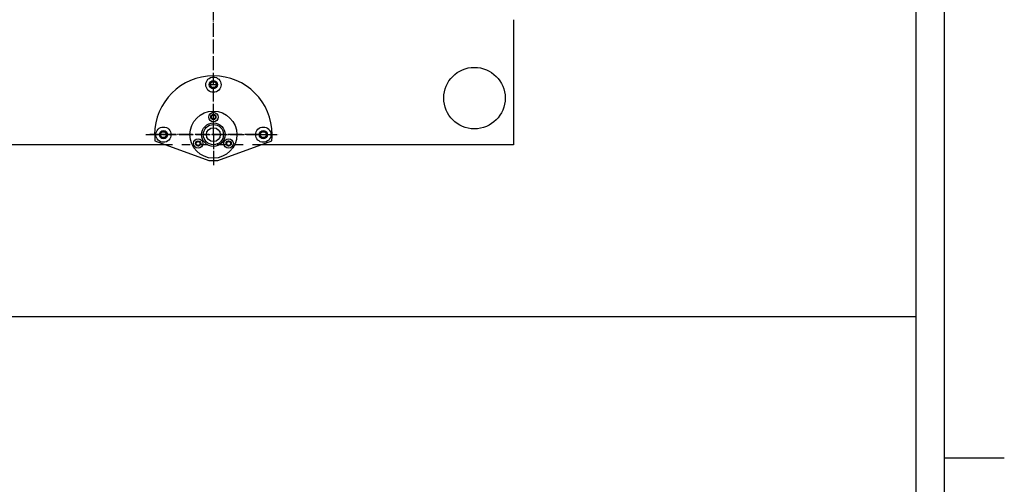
# Model space of a CAD drawing. Extents: x -1763 to 4575, y -3429 to 1051.
# Tile 70 of 80: x 3737 to 4575, y -2312 to -1917. Entities that reach past the tile are written whole.
import ezdxf

# ---------------------------------------------------------------- set-up
doc = ezdxf.new("R2010")
doc.units = 0
doc.linetypes.add('DASHED', pattern=[15, 7, -8])
doc.linetypes.add('DOT_CENTER', pattern=[14, 12, -1, 0, -1])
doc.layers.add('1', color=7, linetype='CONTINUOUS')

# ---------------------------------------------------------------- blocks, each defined once
blk = doc.blocks.new('PIN__223', base_point=(3882.06, -2034.88))
at = {"layer": '1', "color": 4, "linetype": 'CONTINUOUS'}
for centre, radius in [((3902.06, -2014.88), 20), ((3902.06, -1999.88), 4), ((3902.06, -1999.88), 2.2), ((3902.06, -2014.88), 10), ((3902.06, -2014.88), 8.6), ((3902.06, -2014.88), 5.9), ((3889.07, -2022.38), 4), ((3915.05, -2022.38), 4), ((3889.07, -2022.38), 2.2), ((3915.05, -2022.38), 2.2)]:
    blk.add_circle(centre, radius, dxfattribs=at)
blk = doc.blocks.new('FV__224', base_point=(3902.06, -2014.88))
at = {"layer": '1', "color": 6, "linetype": 'DOT_CENTER'}
for p, q in [((3902.06, -2014.88), (3902.06, -1962.23)), ((3844.69, -2014.88), (3902.06, -2014.88)), ((3902.06, -2014.88), (3957.7, -2014.88)), ((3902.06, -2014.88), (3902.06, -2041.02))]:
    blk.add_line(p, q, dxfattribs=at)
at = {"layer": '1', "color": 6, "linetype": 'CONTINUOUS'}
for p, q in [((3852.35, -2020.2), (3898.18, -2036.88)), ((3905.94, -2036.88), (3951.78, -2020.2)), ((3898.18, -2036.88), (3905.94, -2036.88))]:
    blk.add_line(p, q, dxfattribs=at)
for centre, radius in [((3902.06, -1972.38), 6.5), ((3902.06, -1972.38), 3.5), ((3902.06, -1999.88), 1.65), ((3859.56, -2014.88), 6.5), ((3859.56, -2014.88), 3.5), ((3902.06, -2014.88), 10), ((3944.56, -2014.88), 6.5), ((3944.56, -2014.88), 3.5), ((3889.07, -2022.38), 1.65), ((3915.05, -2022.38), 1.65)]:
    blk.add_circle(centre, radius, dxfattribs=at)
for centre, radius, start, end in [((3902.06, -2014.88), 50, 90, 180), ((3902.06, -2014.88), 50, 0, 90), ((3902.06, -1999.88), 2, -157.62642, 90), ((3902.06, -1999.88), 2, 90, 118.76558), ((3902.06, -2014.88), 50, 180, -173.89612), ((3902.06, -2014.88), 50, -6.10388, 0), ((3889.07, -2022.38), 2, 139.5052, -90), ((3889.07, -2022.38), 2, -90, 59.25506), ((3915.05, -2022.38), 2, -176.17505, -90), ((3915.05, -2022.38), 2, -90, 95.26365)]:
    blk.add_arc(centre, radius, start, end, dxfattribs=at)
at = {"layer": '1'}
blk.add_blockref('PIN__223', (3882.06, -2034.88), dxfattribs=at)
blk = doc.blocks.new('HEADPLATE_EG__229', base_point=(3354.3, -2091.02))
at = {"layer": '1', "color": 1, "linetype": 'DOT_CENTER'}
for p, q in [((3902.06, -1960), (3902.06, -1483.75)), ((3905.81, -1972.38), (3898.31, -1972.38)), ((3940.81, -2014.88), (3847.98, -2014.88)), ((3940.81, -2014.88), (3955.38, -2014.88))]:
    blk.add_line(p, q, dxfattribs=at)
at = {"layer": '1', "color": 7, "linetype": 'CONTINUOUS'}
for p, q in [((4157.59, -1917.1), (4157.59, -2023.63)), ((3834.62, -2023.63), (3577.57, -2023.63)), ((3861.78, -2023.63), (3834.62, -2023.63)), ((4157.59, -2023.63), (3942.34, -2023.63))]:
    blk.add_line(p, q, dxfattribs=at)
at = {"layer": '1', "color": 7, "linetype": 'DASHED'}
blk.add_line((3942.34, -2023.63), (3861.78, -2023.63), dxfattribs=at)
at = {"layer": '1', "color": 7, "linetype": 'CONTINUOUS'}
for centre, radius in [((4124.31, -1983.8), 26.16), ((3902.06, -1972.38), 2.5), ((3859.56, -2014.88), 2.5), ((3944.56, -2014.88), 2.5)]:
    blk.add_circle(centre, radius, dxfattribs=at)
at = {"layer": '1', "color": 1, "linetype": 'CONTINUOUS'}
for centre, start, end in [((3902.06, -1972.38), -131.72764, 130.84151), ((3859.56, -2014.88), -41.72764, -139.15849), ((3944.56, -2014.88), 138.27236, 40.84151)]:
    blk.add_arc(centre, 3, start, end, dxfattribs=at)
at = {"layer": '1'}
blk.add_blockref('FV__224', (3902.06, -2014.88), dxfattribs=at)
blk = doc.blocks.new('ATA1_S', base_point=(-213.98, -422.25))
at = {"layer": '1', "color": 7, "linetype": 'CONTINUOUS'}
blk.add_line((565.58, -422.25), (565.58, 124.91), dxfattribs=at)
at = {"layer": '1', "color": 1, "linetype": 'CONTINUOUS'}
blk.add_line((565.58, -286.21), (571.93, -286.21), dxfattribs=at)
blk = doc.blocks.new('TEXT__258', base_point=(-2000, -2800))
at = {"layer": '1', "color": 7, "linetype": 'CONTINUOUS'}
for p, q in [((4500, -900), (4500, -2200)), ((4500, -2200), (4500, -2940))]:
    blk.add_line(p, q, dxfattribs=at)
at = {"layer": '1', "color": 1, "linetype": 'CONTINUOUS'}
blk.add_line((4500, -2170), (-700, -2170), dxfattribs=at)

msp = doc.modelspace()

# ---------------------------------------------------------------- block references
at = {"layer": '1', "xscale": 8, "yscale": 8, "zscale": 8}
msp.add_blockref('ATA1_S', (-1711.87, -3378), dxfattribs=at)
at = {"layer": '1'}
for name, p in [('TEXT__258', (-2000, -2800)), ('HEADPLATE_EG__229', (3354.3, -2091.02))]:
    msp.add_blockref(name, p, dxfattribs=at)

doc.saveas('drawing.dxf')
